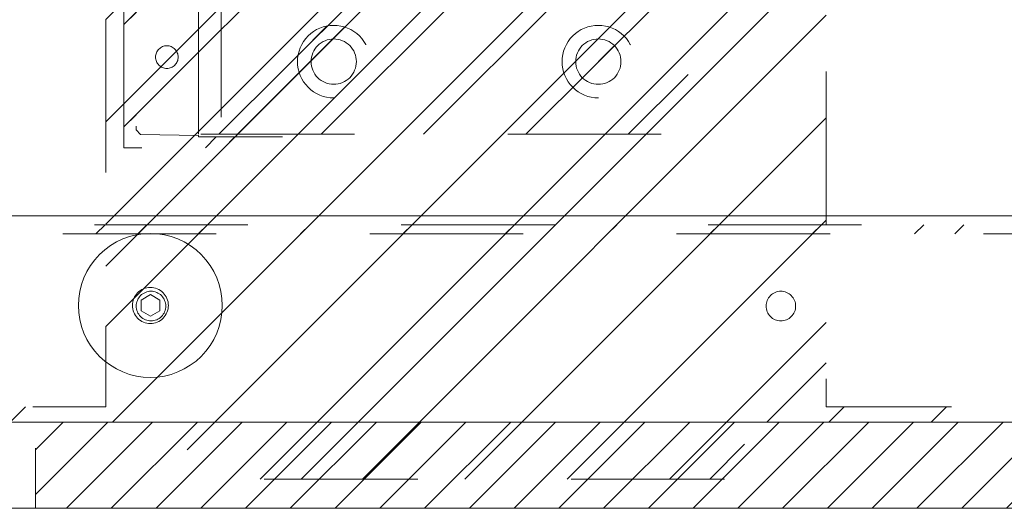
# Model space of a CAD drawing. Header units: inches. Extents: x -416 to -272, y -73 to 47.
# Tile 156 of 206: x -338.6 to -330.05, y -13.47 to -9.23. Entities that reach past the tile are written whole.
import ezdxf

# ---------------------------------------------------------------- set-up
doc = ezdxf.new("R2010")
doc.units = ezdxf.units.IN
doc.header["$LTSCALE"] = 32
doc.header["$MEASUREMENT"] = 0
doc.linetypes.add('Dash Style-1', pattern=[0.083328, 0.041656, -0.041672])
for name, color, linetype, lineweight in [('DashLine', 7, 'Continuous', 13), ('DashLineFill', 7, 'Dash Style-1', 13), ('Drawing', 7, 'Continuous', 18), ('Metal-Black', 7, 'Continuous', 18), ('None', 7, 'Continuous', 18), ('SolidLine', 7, 'Continuous', 15), ('Wood_1-H', 7, 'Continuous', 13)]:
    doc.layers.add(name, color=color, linetype=linetype, lineweight=lineweight)
doc.layers.add('Electrical', color=1, linetype='Dash Style-1', lineweight=15, true_color=0xff0000)
pattern_1 = [(45, (0, 0), (-1.61302, 1.935715), []), (45, (-1.0608, 1.0608), (-0.472346, 0.4167613), [])]

# ---------------------------------------------------------------- blocks, each defined once
blk = doc.blocks.new('Group-26')
at = {"layer": 'DashLineFill', "linetype": 'Continuous', "lineweight": 13}
h = blk.add_hatch(dxfattribs=at)
h.set_pattern_fill('Steel', color=253, style=0, pattern_type=2)
h.set_pattern_definition(pattern_1)
h.paths.add_polyline_path([(-0.0472, 0.1575), (69.7717, 0.1575), (69.7717, 0.0787), (-0.0472, 0.0787)])
at = {"layer": 'DashLineFill', "flags": 128}
blk.add_lwpolyline([(-0.0472, 0.1575), (69.7717, 0.1575), (69.7717, 0.0787), (-0.0472, 0.0787)], close=True, dxfattribs=at)
blk = doc.blocks.new('Group-27')
at = {"layer": 'None'}
blk.add_blockref('Group-26', (0, 0), dxfattribs=at)
blk = doc.blocks.new('SL Desktop Screen (2D)-3')
at = {"layer": 'None'}
blk.add_blockref('Group-27', (0, 0), dxfattribs=at)
at = {"layer": 'Drawing', "color": 0, "flags": 1}
for tag in ['Tag', 'Catalog', 'Option1', 'Option2', 'Option3', 'Option4', 'Option5', 'Option6', 'Option7', 'Option8', 'Option9', 'Option10', 'Option11', 'Option12', 'Custom', 'FinishGroup', 'Discount', 'Item2', 'Item3', 'Item6', 'Item8', 'Item9', 'Item10', 'Item12', 'Item13', 'Item16', 'Item18', 'Item19', 'Item20', 'Item21', 'Item22', 'Item23', 'Item24', 'Item25', 'Item1', 'Item4', 'Item5', 'Item7', 'Item11', 'Item14', 'Item15', 'Item17']:
    blk.add_attdef(tag, (16.6326, 3.8869), '', height=0.00709, dxfattribs=at)
blk = doc.blocks.new('Group-104')
at = {"layer": 'DashLine', "flags": 128}
blk.add_lwpolyline([(1.1142, -2.5591), (70.8937, -2.5591), (70.8937, -30), (1.1142, -30)], close=True, dxfattribs=at)
at = {"layer": 'SolidLine', "flags": 128}
blk.add_lwpolyline([(1.1142, -2.5591), (70.8937, -2.5591), (70.8937, -30), (1.1142, -30)], close=True, dxfattribs=at)
blk = doc.blocks.new('1BP8DW-Leveler (2D)')
at = {"layer": 'DashLine', "flags": 128}
for points in [[(0.625, 0), (0.622, -0.0613), (0.613, -0.1219), (0.5981, -0.1814), (0.5774, -0.2392), (0.5512, -0.2946), (0.5197, -0.3472), (0.4831, -0.3965), (0.4419, -0.4419), (0.3965, -0.4831), (0.3472, -0.5197), (0.2946, -0.5512), (0.2392, -0.5774), (0.1814, -0.5981), (0.1219, -0.613), (0.0613, -0.622), (0, -0.625), (-0.0613, -0.622), (-0.1219, -0.613), (-0.1814, -0.5981), (-0.2392, -0.5774), (-0.2946, -0.5512), (-0.3472, -0.5197), (-0.3965, -0.4831), (-0.4419, -0.4419), (-0.4831, -0.3965), (-0.5197, -0.3472), (-0.5512, -0.2946), (-0.5774, -0.2392), (-0.5981, -0.1814), (-0.613, -0.1219), (-0.622, -0.0613), (-0.625, 0), (-0.622, 0.0613), (-0.613, 0.1219), (-0.5981, 0.1814), (-0.5774, 0.2392), (-0.5512, 0.2946), (-0.5197, 0.3472), (-0.4831, 0.3965), (-0.4419, 0.4419), (-0.3965, 0.4831), (-0.3472, 0.5197), (-0.2946, 0.5512), (-0.2392, 0.5774), (-0.1814, 0.5981), (-0.1219, 0.613), (-0.0613, 0.622), (0, 0.625), (0.0613, 0.622), (0.1219, 0.613), (0.1814, 0.5981), (0.2392, 0.5774), (0.2946, 0.5512), (0.3472, 0.5197), (0.3965, 0.4831), (0.4419, 0.4419), (0.4831, 0.3965), (0.5197, 0.3472), (0.5512, 0.2946), (0.5774, 0.2392), (0.5981, 0.1814), (0.613, 0.1219), (0.622, 0.0613)], [(0, 0.1562), (0.0153, 0.1555), (0.0305, 0.1532), (0.0454, 0.1495), (0.0598, 0.1444), (0.0737, 0.1378), (0.0868, 0.1299), (0.0991, 0.1208), (0.1105, 0.1105), (0.1208, 0.0991), (0.1299, 0.0868), (0.1378, 0.0737), (0.1444, 0.0598), (0.1495, 0.0454), (0.1532, 0.0305), (0.1555, 0.0153), (0.1562, 0), (0.1555, -0.0153), (0.1532, -0.0305), (0.1495, -0.0454), (0.1444, -0.0598), (0.1378, -0.0737), (0.1299, -0.0868), (0.1208, -0.0991), (0.1105, -0.1105), (0.0991, -0.1208), (0.0868, -0.1299), (0.0737, -0.1378), (0.0598, -0.1444), (0.0454, -0.1495), (0.0305, -0.1532), (0.0153, -0.1555), (0, -0.1562), (-0.0153, -0.1555), (-0.0305, -0.1532), (-0.0454, -0.1495), (-0.0598, -0.1444), (-0.0737, -0.1378), (-0.0868, -0.1299), (-0.0991, -0.1208), (-0.1105, -0.1105), (-0.1208, -0.0991), (-0.1299, -0.0868), (-0.1378, -0.0737), (-0.1444, -0.0598), (-0.1495, -0.0454), (-0.1532, -0.0305), (-0.1555, -0.0153), (-0.1562, 0), (-0.1555, 0.0153), (-0.1532, 0.0305), (-0.1495, 0.0454), (-0.1444, 0.0598), (-0.1378, 0.0737), (-0.1299, 0.0868), (-0.1208, 0.0991), (-0.1105, 0.1105), (-0.0991, 0.1208), (-0.0868, 0.1299), (-0.0737, 0.1378), (-0.0598, 0.1444), (-0.0454, 0.1495), (-0.0305, 0.1532), (-0.0153, 0.1555)], [(0, 0.0937), (-0.0812, 0.0469), (-0.0812, -0.0469), (0, -0.0938), (0.0812, -0.0469), (0.0812, 0.0469)]]:
    blk.add_lwpolyline(points, close=True, dxfattribs=at)
blk = doc.blocks.new('1BRPX8-Util_Bkt_Lg-F (2D)')
at = {"layer": 'DashLineFill', "linetype": 'Continuous', "lineweight": 13}
h = blk.add_hatch(dxfattribs=at)
h.set_pattern_fill('Steel', color=253, style=0, pattern_type=2)
h.set_pattern_definition(pattern_1)
edge = h.paths.add_edge_path()
edge.add_line((-4.4685, 7.5394), (-2.4213, 7.5394))
edge.add_line((-2.4213, 7.5394), (-2.4213, 7.9173))
edge.add_arc((-2.3031, 7.9173), 0.1181, 90, 180, ccw=False)
edge.add_line((-2.3031, 8.0354), (2.3031, 8.0354))
edge.add_arc((2.3031, 7.9173), 0.1181, 0, 90, ccw=False)
edge.add_line((2.4213, 7.9173), (2.4213, 7.5394))
edge.add_line((2.4213, 7.5394), (4.4685, 7.5394))
edge.add_line((4.4685, 7.5394), (4.4685, 7.4055))
edge.add_line((4.4685, 7.4055), (3.1299, 7.4055))
edge.add_line((3.1299, 7.4055), (3.1299, -2.0118))
edge.add_line((3.1299, -2.0118), (4.4685, -2.0118))
edge.add_line((4.4685, -2.0118), (4.4685, -2.1457))
edge.add_line((4.4685, -2.1457), (2.4213, -2.1457))
edge.add_line((2.4213, -2.1457), (2.4213, -2.5236))
edge.add_arc((2.3031, -2.5236), 0.1181, 270, 360, ccw=False)
edge.add_line((2.3031, -2.6417), (-2.3031, -2.6417))
edge.add_arc((-2.3031, -2.5236), 0.1181, 180, 270, ccw=False)
edge.add_line((-2.4213, -2.5236), (-2.4213, -2.1457))
edge.add_line((-2.4213, -2.1457), (-4.4685, -2.1457))
edge.add_line((-4.4685, -2.1457), (-4.4685, -2.0118))
edge.add_line((-4.4685, -2.0118), (-3.1299, -2.0118))
edge.add_line((-3.1299, -2.0118), (-3.1299, 7.4055))
edge.add_line((-3.1299, 7.4055), (-4.4685, 7.4055))
edge.add_line((-4.4685, 7.4055), (-4.4685, 7.5394))
at = {"layer": 'DashLineFill', "flags": 128}
blk.add_lwpolyline([(-4.4685, 7.5394), (-2.4213, 7.5394), (-2.4213, 7.9173, -0.414214), (-2.3031, 8.0354), (2.3031, 8.0354, -0.414214), (2.4213, 7.9173), (2.4213, 7.5394), (4.4685, 7.5394), (4.4685, 7.4055), (3.1299, 7.4055), (3.1299, -2.0118), (4.4685, -2.0118), (4.4685, -2.1457), (2.4213, -2.1457), (2.4213, -2.5236, -0.414214), (2.3031, -2.6417), (-2.3031, -2.6417, -0.414214), (-2.4213, -2.5236), (-2.4213, -2.1457), (-4.4685, -2.1457), (-4.4685, -2.0118), (-3.1299, -2.0118), (-3.1299, 7.4055), (-4.4685, 7.4055)], format="xyb", close=True, dxfattribs=at)
at = {"layer": 'SolidLine', "flags": 128}
for points in [[(-2.7362, 6.403), (-2.7488, 6.4036), (-2.7613, 6.4055), (-2.7735, 6.4085), (-2.7854, 6.4128), (-2.7968, 6.4182), (-2.8076, 6.4247), (-2.8177, 6.4322), (-2.8271, 6.4406), (-2.8356, 6.45), (-2.8431, 6.4601), (-2.8495, 6.4709), (-2.8549, 6.4823), (-2.8592, 6.4942), (-2.8623, 6.5064), (-2.8641, 6.5189), (-2.8647, 6.5315), (-2.8641, 6.5441), (-2.8623, 6.5566), (-2.8592, 6.5688), (-2.8549, 6.5807), (-2.8495, 6.5921), (-2.8431, 6.6029), (-2.8356, 6.613), (-2.8271, 6.6224), (-2.8177, 6.6308), (-2.8076, 6.6383), (-2.7968, 6.6448), (-2.7854, 6.6502), (-2.7735, 6.6545), (-2.7613, 6.6575), (-2.7488, 6.6594), (-2.7362, 6.66), (-2.7236, 6.6594), (-2.7112, 6.6575), (-2.6989, 6.6545), (-2.687, 6.6502), (-2.6756, 6.6448), (-2.6648, 6.6383), (-2.6547, 6.6308), (-2.6454, 6.6224), (-2.6369, 6.613), (-2.6294, 6.6029), (-2.6229, 6.5921), (-2.6175, 6.5807), (-2.6133, 6.5688), (-2.6102, 6.5566), (-2.6083, 6.5441), (-2.6077, 6.5315), (-2.6083, 6.5189), (-2.6102, 6.5064), (-2.6133, 6.4942), (-2.6175, 6.4823), (-2.6229, 6.4709), (-2.6294, 6.4601), (-2.6369, 6.45), (-2.6454, 6.4406), (-2.6547, 6.4322), (-2.6648, 6.4247), (-2.6756, 6.4182), (-2.687, 6.4128), (-2.6989, 6.4085), (-2.7112, 6.4055), (-2.7236, 6.4036)], [(2.7362, 6.403), (2.7236, 6.4036), (2.7112, 6.4055), (2.6989, 6.4085), (2.687, 6.4128), (2.6756, 6.4182), (2.6648, 6.4247), (2.6547, 6.4322), (2.6454, 6.4406), (2.6369, 6.45), (2.6294, 6.4601), (2.6229, 6.4709), (2.6175, 6.4823), (2.6133, 6.4942), (2.6102, 6.5064), (2.6083, 6.5189), (2.6077, 6.5315), (2.6083, 6.5441), (2.6102, 6.5566), (2.6133, 6.5688), (2.6175, 6.5807), (2.6229, 6.5921), (2.6294, 6.6029), (2.6369, 6.613), (2.6454, 6.6224), (2.6547, 6.6308), (2.6648, 6.6383), (2.6756, 6.6448), (2.687, 6.6502), (2.6989, 6.6545), (2.7112, 6.6575), (2.7236, 6.6594), (2.7362, 6.66), (2.7488, 6.6594), (2.7613, 6.6575), (2.7735, 6.6545), (2.7854, 6.6502), (2.7968, 6.6448), (2.8076, 6.6383), (2.8177, 6.6308), (2.8271, 6.6224), (2.8356, 6.613), (2.8431, 6.6029), (2.8495, 6.5921), (2.8549, 6.5807), (2.8592, 6.5688), (2.8623, 6.5566), (2.8641, 6.5441), (2.8647, 6.5315), (2.8641, 6.5189), (2.8623, 6.5064), (2.8592, 6.4942), (2.8549, 6.4823), (2.8495, 6.4709), (2.8431, 6.4601), (2.8356, 6.45), (2.8271, 6.4406), (2.8177, 6.4322), (2.8076, 6.4247), (2.7968, 6.4182), (2.7854, 6.4128), (2.7735, 6.4085), (2.7613, 6.4055), (2.7488, 6.4036)]]:
    blk.add_lwpolyline(points, close=True, dxfattribs=at)
at = {"layer": 'Metal-Black', "color": 7}
blk.add_blockref('1BP8DW-Leveler (2D)', (2.7417, 6.5264), dxfattribs=at)
blk = doc.blocks.new('Group-105')
at = {"layer": 'Electrical', "linetype": 'Continuous', "lineweight": 5, "true_color": 0xdd0000}
h = blk.add_hatch(dxfattribs=at)
h.set_pattern_fill('ElectricalHatch', color=12, style=0, pattern_type=2)
h.set_pattern_definition([(45, (0, 0), (-0.3333333, -0.7222222), [])])
h.paths.add_polyline_path([(57.9232, -0.0197), (66.7323, -0.0197), (66.7323, -0.7677), (57.9232, -0.7677)])
at = {"layer": 'Electrical', "flags": 128}
blk.add_lwpolyline([(57.9232, -0.0197), (66.7323, -0.0197), (66.7323, -0.7677), (57.9232, -0.7677)], close=True, dxfattribs=at)
at = {"layer": 'SolidLine', "flags": 128}
for points in [[(0.7874, -0.0197), (71.2598, -0.0197), (71.2598, -0.7677), (0.7874, -0.7677)], [(0.7874, -0.7677), (71.2598, -0.7677), (71.2598, -11.2008), (0.7874, -11.2008)]]:
    blk.add_lwpolyline(points, close=True, dxfattribs=at)
at = {"layer": 'Wood_1-H', "color": 7}
blk.add_blockref('1BRPX8-Util_Bkt_Lg-F (2D)', (62.9921, -8.3071), dxfattribs=at)
blk = doc.blocks.new('1BRPT9-Bracket (2D)')
at = {"layer": 'DashLineFill', "linetype": 'Continuous', "lineweight": 13}
h = blk.add_hatch(dxfattribs=at)
h.set_pattern_fill('Steel', color=253, style=0, pattern_type=2)
h.set_pattern_definition(pattern_1)
edge = h.paths.add_edge_path()
edge.add_line((-2.3221, -8.7402), (-2.3221, 8.7402))
edge.add_line((-2.3221, 8.7402), (1.6779, 8.7402))
edge.add_arc((1.6779, 8.4882), 0.252, 0, 90, ccw=False)
edge.add_line((1.9299, 8.4882), (1.9299, 7.4803))
edge.add_line((1.9299, 7.4803), (2.3236, 7.4611))
edge.add_line((2.3236, 7.4611), (2.3236, -7.4803))
edge.add_line((2.3236, -7.4803), (1.9299, -7.4803))
edge.add_line((1.9299, -7.4803), (1.9299, -8.4882))
edge.add_arc((1.6779, -8.4882), 0.252, -90, 0, ccw=False)
edge.add_line((1.6779, -8.7402), (-2.3221, -8.7402))
h = blk.add_hatch(dxfattribs=at)
h.set_pattern_fill('Steel', color=253, style=0, pattern_type=2)
h.set_pattern_definition(pattern_1)
h.paths.add_polyline_path([(-1.1488, -8.4252), (-1.1797, -8.4237), (-1.2103, -8.4191), (-1.2403, -8.4116), (-1.2694, -8.4012), (-1.2973, -8.388), (-1.3238, -8.3721), (-1.3486, -8.3537), (-1.3716, -8.3329), (-1.3923, -8.31), (-1.4107, -8.2852), (-1.4266, -8.2587), (-1.4398, -8.2308), (-1.4502, -8.2017), (-1.4577, -8.1717), (-1.4623, -8.1411), (-1.4638, -8.1102), (-1.4623, -8.0794), (-1.4577, -8.0488), (-1.4502, -8.0188), (-1.4398, -7.9897), (-1.4266, -7.9618), (-1.4107, -7.9353), (-1.3923, -7.9104), (-1.3716, -7.8875), (-1.3486, -7.8668), (-1.3238, -7.8484), (-1.2973, -7.8325), (-1.2694, -7.8193), (-1.2403, -7.8088), (-1.2103, -7.8013), (-1.1797, -7.7968), (-1.1488, -7.7953), (-1.118, -7.7968), (-1.0874, -7.8013), (-1.0574, -7.8088), (-1.0283, -7.8193), (-1.0004, -7.8325), (-0.9739, -7.8484), (-0.949, -7.8668), (-0.9261, -7.8875), (-0.9054, -7.9104), (-0.887, -7.9353), (-0.8711, -7.9618), (-0.8579, -7.9897), (-0.8474, -8.0188), (-0.8399, -8.0488), (-0.8354, -8.0794), (-0.8339, -8.1102), (-0.8354, -8.1411), (-0.8399, -8.1717), (-0.8474, -8.2017), (-0.8579, -8.2308), (-0.8711, -8.2587), (-0.887, -8.2852), (-0.9054, -8.31), (-0.9261, -8.3329), (-0.949, -8.3537), (-0.9739, -8.3721), (-1.0004, -8.388), (-1.0283, -8.4012), (-1.0574, -8.4116), (-1.0874, -8.4191), (-1.118, -8.4237)])
h = blk.add_hatch(dxfattribs=at)
h.set_pattern_fill('Steel', color=253, style=0, pattern_type=2)
h.set_pattern_definition(pattern_1)
h.paths.add_polyline_path([(1.1504, -8.4252), (1.1195, -8.4237), (1.0889, -8.4191), (1.0589, -8.4116), (1.0298, -8.4012), (1.0019, -8.388), (0.9754, -8.3721), (0.9506, -8.3537), (0.9277, -8.3329), (0.9069, -8.31), (0.8885, -8.2852), (0.8726, -8.2587), (0.8594, -8.2308), (0.849, -8.2017), (0.8415, -8.1717), (0.8369, -8.1411), (0.8354, -8.1102), (0.8369, -8.0794), (0.8415, -8.0488), (0.849, -8.0188), (0.8594, -7.9897), (0.8726, -7.9618), (0.8885, -7.9353), (0.9069, -7.9104), (0.9277, -7.8875), (0.9506, -7.8668), (0.9754, -7.8484), (1.0019, -7.8325), (1.0298, -7.8193), (1.0589, -7.8088), (1.0889, -7.8013), (1.1195, -7.7968), (1.1504, -7.7953), (1.1812, -7.7968), (1.2118, -7.8013), (1.2418, -7.8088), (1.2709, -7.8193), (1.2988, -7.8325), (1.3254, -7.8484), (1.3502, -7.8668), (1.3731, -7.8875), (1.3938, -7.9104), (1.4123, -7.9353), (1.4281, -7.9618), (1.4414, -7.9897), (1.4518, -8.0188), (1.4593, -8.0488), (1.4638, -8.0794), (1.4653, -8.1102), (1.4638, -8.1411), (1.4593, -8.1717), (1.4518, -8.2017), (1.4414, -8.2308), (1.4281, -8.2587), (1.4123, -8.2852), (1.3938, -8.31), (1.3731, -8.3329), (1.3502, -8.3537), (1.3254, -8.3721), (1.2988, -8.388), (1.2709, -8.4012), (1.2418, -8.4116), (1.2118, -8.4191), (1.1812, -8.4237)])
h = blk.add_hatch(dxfattribs=at)
h.set_pattern_fill('Steel', color=253, style=0, pattern_type=2)
h.set_pattern_definition(pattern_1)
h.paths.add_polyline_path([(-1.1488, -8.3071), (-1.1681, -8.3061), (-1.1872, -8.3033), (-1.206, -8.2986), (-1.2242, -8.2921), (-1.2416, -8.2838), (-1.2582, -8.2739), (-1.2737, -8.2624), (-1.288, -8.2494), (-1.301, -8.2351), (-1.3125, -8.2196), (-1.3224, -8.203), (-1.3307, -8.1856), (-1.3372, -8.1674), (-1.3419, -8.1486), (-1.3447, -8.1295), (-1.3457, -8.1102), (-1.3447, -8.0909), (-1.3419, -8.0718), (-1.3372, -8.0531), (-1.3307, -8.0349), (-1.3224, -8.0174), (-1.3125, -8.0009), (-1.301, -7.9854), (-1.288, -7.971), (-1.2737, -7.9581), (-1.2582, -7.9466), (-1.2416, -7.9366), (-1.2242, -7.9284), (-1.206, -7.9219), (-1.1872, -7.9172), (-1.1681, -7.9143), (-1.1488, -7.9134), (-1.1295, -7.9143), (-1.1104, -7.9172), (-1.0917, -7.9219), (-1.0735, -7.9284), (-1.056, -7.9366), (-1.0395, -7.9466), (-1.024, -7.9581), (-1.0096, -7.971), (-0.9967, -7.9854), (-0.9852, -8.0009), (-0.9752, -8.0174), (-0.967, -8.0349), (-0.9605, -8.0531), (-0.9558, -8.0718), (-0.9529, -8.0909), (-0.952, -8.1102), (-0.9529, -8.1295), (-0.9558, -8.1486), (-0.9605, -8.1674), (-0.967, -8.1856), (-0.9752, -8.203), (-0.9852, -8.2196), (-0.9967, -8.2351), (-1.0096, -8.2494), (-1.024, -8.2624), (-1.0395, -8.2739), (-1.056, -8.2838), (-1.0735, -8.2921), (-1.0917, -8.2986), (-1.1104, -8.3033), (-1.1295, -8.3061)])
h = blk.add_hatch(dxfattribs=at)
h.set_pattern_fill('Steel', color=253, style=0, pattern_type=2)
h.set_pattern_definition(pattern_1)
h.paths.add_polyline_path([(1.1504, -8.3071), (1.1311, -8.3061), (1.112, -8.3033), (1.0932, -8.2986), (1.075, -8.2921), (1.0576, -8.2838), (1.041, -8.2739), (1.0255, -8.2624), (1.0112, -8.2494), (0.9982, -8.2351), (0.9867, -8.2196), (0.9768, -8.203), (0.9685, -8.1856), (0.962, -8.1674), (0.9573, -8.1486), (0.9545, -8.1295), (0.9535, -8.1102), (0.9545, -8.0909), (0.9573, -8.0718), (0.962, -8.0531), (0.9685, -8.0349), (0.9768, -8.0174), (0.9867, -8.0009), (0.9982, -7.9854), (1.0112, -7.971), (1.0255, -7.9581), (1.041, -7.9466), (1.0576, -7.9366), (1.075, -7.9284), (1.0932, -7.9219), (1.112, -7.9172), (1.1311, -7.9143), (1.1504, -7.9134), (1.1697, -7.9143), (1.1888, -7.9172), (1.2075, -7.9219), (1.2257, -7.9284), (1.2432, -7.9366), (1.2597, -7.9466), (1.2753, -7.9581), (1.2896, -7.971), (1.3025, -7.9854), (1.314, -8.0009), (1.324, -8.0174), (1.3322, -8.0349), (1.3387, -8.0531), (1.3434, -8.0718), (1.3463, -8.0909), (1.3472, -8.1102), (1.3463, -8.1295), (1.3434, -8.1486), (1.3387, -8.1674), (1.3322, -8.1856), (1.324, -8.203), (1.314, -8.2196), (1.3025, -8.2351), (1.2896, -8.2494), (1.2753, -8.2624), (1.2597, -8.2739), (1.2432, -8.2838), (1.2257, -8.2921), (1.2075, -8.2986), (1.1888, -8.3033), (1.1697, -8.3061)])
at = {"layer": 'DashLineFill'}
blk.add_line((-2.1252, 8.7402), (-2.1252, -8.7402), dxfattribs=at)
at = {"layer": 'DashLineFill', "flags": 128}
blk.add_lwpolyline([(-2.3221, -8.7402), (-2.3221, 8.7402), (1.6779, 8.7402, -0.414214), (1.9299, 8.4882), (1.9299, 7.4803), (2.3236, 7.4611), (2.3236, -7.4803), (1.9299, -7.4803), (1.9299, -8.4882, -0.414214), (1.6779, -8.7402)], format="xyb", close=True, dxfattribs=at)
for points in [[(-1.1488, -8.4252), (-1.1797, -8.4237), (-1.2103, -8.4191), (-1.2403, -8.4116), (-1.2694, -8.4012), (-1.2973, -8.388), (-1.3238, -8.3721), (-1.3486, -8.3537), (-1.3716, -8.3329), (-1.3923, -8.31), (-1.4107, -8.2852), (-1.4266, -8.2587), (-1.4398, -8.2308), (-1.4502, -8.2017), (-1.4577, -8.1717), (-1.4623, -8.1411), (-1.4638, -8.1102), (-1.4623, -8.0794), (-1.4577, -8.0488), (-1.4502, -8.0188), (-1.4398, -7.9897), (-1.4266, -7.9618), (-1.4107, -7.9353), (-1.3923, -7.9104), (-1.3716, -7.8875), (-1.3486, -7.8668), (-1.3238, -7.8484), (-1.2973, -7.8325), (-1.2694, -7.8193), (-1.2403, -7.8088), (-1.2103, -7.8013), (-1.1797, -7.7968), (-1.1488, -7.7953), (-1.118, -7.7968), (-1.0874, -7.8013), (-1.0574, -7.8088), (-1.0283, -7.8193), (-1.0004, -7.8325), (-0.9739, -7.8484), (-0.949, -7.8668), (-0.9261, -7.8875), (-0.9054, -7.9104), (-0.887, -7.9353), (-0.8711, -7.9618), (-0.8579, -7.9897), (-0.8474, -8.0188), (-0.8399, -8.0488), (-0.8354, -8.0794), (-0.8339, -8.1102), (-0.8354, -8.1411), (-0.8399, -8.1717), (-0.8474, -8.2017), (-0.8579, -8.2308), (-0.8711, -8.2587), (-0.887, -8.2852), (-0.9054, -8.31), (-0.9261, -8.3329), (-0.949, -8.3537), (-0.9739, -8.3721), (-1.0004, -8.388), (-1.0283, -8.4012), (-1.0574, -8.4116), (-1.0874, -8.4191), (-1.118, -8.4237)], [(1.1504, -8.4252), (1.1195, -8.4237), (1.0889, -8.4191), (1.0589, -8.4116), (1.0298, -8.4012), (1.0019, -8.388), (0.9754, -8.3721), (0.9506, -8.3537), (0.9277, -8.3329), (0.9069, -8.31), (0.8885, -8.2852), (0.8726, -8.2587), (0.8594, -8.2308), (0.849, -8.2017), (0.8415, -8.1717), (0.8369, -8.1411), (0.8354, -8.1102), (0.8369, -8.0794), (0.8415, -8.0488), (0.849, -8.0188), (0.8594, -7.9897), (0.8726, -7.9618), (0.8885, -7.9353), (0.9069, -7.9104), (0.9277, -7.8875), (0.9506, -7.8668), (0.9754, -7.8484), (1.0019, -7.8325), (1.0298, -7.8193), (1.0589, -7.8088), (1.0889, -7.8013), (1.1195, -7.7968), (1.1504, -7.7953), (1.1812, -7.7968), (1.2118, -7.8013), (1.2418, -7.8088), (1.2709, -7.8193), (1.2988, -7.8325), (1.3254, -7.8484), (1.3502, -7.8668), (1.3731, -7.8875), (1.3938, -7.9104), (1.4123, -7.9353), (1.4281, -7.9618), (1.4414, -7.9897), (1.4518, -8.0188), (1.4593, -8.0488), (1.4638, -8.0794), (1.4653, -8.1102), (1.4638, -8.1411), (1.4593, -8.1717), (1.4518, -8.2017), (1.4414, -8.2308), (1.4281, -8.2587), (1.4123, -8.2852), (1.3938, -8.31), (1.3731, -8.3329), (1.3502, -8.3537), (1.3254, -8.3721), (1.2988, -8.388), (1.2709, -8.4012), (1.2418, -8.4116), (1.2118, -8.4191), (1.1812, -8.4237)], [(-1.1488, -8.3071), (-1.1681, -8.3061), (-1.1872, -8.3033), (-1.206, -8.2986), (-1.2242, -8.2921), (-1.2416, -8.2838), (-1.2582, -8.2739), (-1.2737, -8.2624), (-1.288, -8.2494), (-1.301, -8.2351), (-1.3125, -8.2196), (-1.3224, -8.203), (-1.3307, -8.1856), (-1.3372, -8.1674), (-1.3419, -8.1486), (-1.3447, -8.1295), (-1.3457, -8.1102), (-1.3447, -8.0909), (-1.3419, -8.0718), (-1.3372, -8.0531), (-1.3307, -8.0349), (-1.3224, -8.0174), (-1.3125, -8.0009), (-1.301, -7.9854), (-1.288, -7.971), (-1.2737, -7.9581), (-1.2582, -7.9466), (-1.2416, -7.9366), (-1.2242, -7.9284), (-1.206, -7.9219), (-1.1872, -7.9172), (-1.1681, -7.9143), (-1.1488, -7.9134), (-1.1295, -7.9143), (-1.1104, -7.9172), (-1.0917, -7.9219), (-1.0735, -7.9284), (-1.056, -7.9366), (-1.0395, -7.9466), (-1.024, -7.9581), (-1.0096, -7.971), (-0.9967, -7.9854), (-0.9852, -8.0009), (-0.9752, -8.0174), (-0.967, -8.0349), (-0.9605, -8.0531), (-0.9558, -8.0718), (-0.9529, -8.0909), (-0.952, -8.1102), (-0.9529, -8.1295), (-0.9558, -8.1486), (-0.9605, -8.1674), (-0.967, -8.1856), (-0.9752, -8.203), (-0.9852, -8.2196), (-0.9967, -8.2351), (-1.0096, -8.2494), (-1.024, -8.2624), (-1.0395, -8.2739), (-1.056, -8.2838), (-1.0735, -8.2921), (-1.0917, -8.2986), (-1.1104, -8.3033), (-1.1295, -8.3061)], [(1.1504, -8.3071), (1.1311, -8.3061), (1.112, -8.3033), (1.0932, -8.2986), (1.075, -8.2921), (1.0576, -8.2838), (1.041, -8.2739), (1.0255, -8.2624), (1.0112, -8.2494), (0.9982, -8.2351), (0.9867, -8.2196), (0.9768, -8.203), (0.9685, -8.1856), (0.962, -8.1674), (0.9573, -8.1486), (0.9545, -8.1295), (0.9535, -8.1102), (0.9545, -8.0909), (0.9573, -8.0718), (0.962, -8.0531), (0.9685, -8.0349), (0.9768, -8.0174), (0.9867, -8.0009), (0.9982, -7.9854), (1.0112, -7.971), (1.0255, -7.9581), (1.041, -7.9466), (1.0576, -7.9366), (1.075, -7.9284), (1.0932, -7.9219), (1.112, -7.9172), (1.1311, -7.9143), (1.1504, -7.9134), (1.1697, -7.9143), (1.1888, -7.9172), (1.2075, -7.9219), (1.2257, -7.9284), (1.2432, -7.9366), (1.2597, -7.9466), (1.2753, -7.9581), (1.2896, -7.971), (1.3025, -7.9854), (1.314, -8.0009), (1.324, -8.0174), (1.3322, -8.0349), (1.3387, -8.0531), (1.3434, -8.0718), (1.3463, -8.0909), (1.3472, -8.1102), (1.3463, -8.1295), (1.3434, -8.1486), (1.3387, -8.1674), (1.3322, -8.1856), (1.324, -8.203), (1.314, -8.2196), (1.3025, -8.2351), (1.2896, -8.2494), (1.2753, -8.2624), (1.2597, -8.2739), (1.2432, -8.2838), (1.2257, -8.2921), (1.2075, -8.2986), (1.1888, -8.3033), (1.1697, -8.3061)]]:
    blk.add_lwpolyline(points, close=True, dxfattribs=at)
blk = doc.blocks.new('1BRPT8_Cover (2D)')
at = {"layer": 'DashLineFill', "linetype": 'Continuous', "lineweight": 13}
h = blk.add_hatch(dxfattribs=at)
h.set_pattern_fill('Steel', color=253, style=0, pattern_type=2)
h.set_pattern_definition(pattern_1)
h.paths.add_polyline_path([(-1.5945, -8.7638), (-2.3228, -8.7638), (-2.3228, -8.7511), (-2.8261, -8.7423), (-2.8664, -8.7028), (-2.8664, -6.673), (-2.8472, -6.6533), (-2.3228, -6.6441), (-2.3228, -6.5842), (-2.8472, -6.5751), (-2.8664, -6.5554), (-2.8664, -4.4682), (-2.8472, -4.4486), (-2.3228, -4.4394), (-2.3228, -4.3795), (-2.8472, -4.3703), (-2.8664, -4.3507), (-2.8664, -2.2635), (-2.8472, -2.2438), (-2.3228, -2.2347), (-2.3228, -2.1748), (-2.8472, -2.1656), (-2.8664, -2.1459), (-2.8664, -0.0588), (-2.8472, -0.0391), (-2.3228, -0.03), (-2.3228, 0.03), (-2.8472, 0.0391), (-2.8664, 0.0588), (-2.8664, 2.1459), (-2.8472, 2.1656), (-2.3228, 2.1748), (-2.3228, 2.2347), (-2.8472, 2.2438), (-2.8664, 2.2635), (-2.8664, 4.3507), (-2.8472, 4.3703), (-2.3228, 4.3795), (-2.3228, 4.4394), (-2.8472, 4.4486), (-2.8664, 4.4682), (-2.8655, 6.5554), (-2.8472, 6.5751), (-2.3228, 6.5842), (-2.3228, 6.6441), (-2.8472, 6.6533), (-2.8664, 6.673), (-2.8664, 8.7028), (-2.8261, 8.7423), (-1.5945, 8.7638), (-1.5945, 8.8583), (-2.9724, 8.8583), (-2.9724, -8.8583), (-1.5945, -8.8583)])
h = blk.add_hatch(dxfattribs=at)
h.set_pattern_fill('Steel', color=253, style=0, pattern_type=2)
h.set_pattern_definition(pattern_1)
h.paths.add_polyline_path([(-2.3228, 8.8583), (-2.3228, -8.8583), (-2.9724, -8.8583), (-2.9724, 8.8583)])
at = {"layer": 'DashLineFill', "flags": 128}
for points in [[(-1.5945, -8.7638), (-2.3228, -8.7638), (-2.3228, -8.7511), (-2.8261, -8.7423), (-2.8664, -8.7028), (-2.8664, -6.673), (-2.8472, -6.6533), (-2.3228, -6.6441), (-2.3228, -6.5842), (-2.8472, -6.5751), (-2.8664, -6.5554), (-2.8664, -4.4682), (-2.8472, -4.4486), (-2.3228, -4.4394), (-2.3228, -4.3795), (-2.8472, -4.3703), (-2.8664, -4.3507), (-2.8664, -2.2635), (-2.8472, -2.2438), (-2.3228, -2.2347), (-2.3228, -2.1748), (-2.8472, -2.1656), (-2.8664, -2.1459), (-2.8664, -0.0588), (-2.8472, -0.0391), (-2.3228, -0.03), (-2.3228, 0.03), (-2.8472, 0.0391), (-2.8664, 0.0588), (-2.8664, 2.1459), (-2.8472, 2.1656), (-2.3228, 2.1748), (-2.3228, 2.2347), (-2.8472, 2.2438), (-2.8664, 2.2635), (-2.8664, 4.3507), (-2.8472, 4.3703), (-2.3228, 4.3795), (-2.3228, 4.4394), (-2.8472, 4.4486), (-2.8664, 4.4682), (-2.8655, 6.5554), (-2.8472, 6.5751), (-2.3228, 6.5842), (-2.3228, 6.6441), (-2.8472, 6.6533), (-2.8664, 6.673), (-2.8664, 8.7028), (-2.8261, 8.7423), (-1.5945, 8.7638), (-1.5945, 8.8583), (-2.9724, 8.8583), (-2.9724, -8.8583), (-1.5945, -8.8583)], [(-2.3228, 8.8583), (-2.3228, -8.8583), (-2.9724, -8.8583), (-2.9724, 8.8583)]]:
    blk.add_lwpolyline(points, close=True, dxfattribs=at)
at = {"layer": 'SolidLine', "flags": 128}
blk.add_lwpolyline([(-2.5, -8.0709), (-2.5005, -8.0805), (-2.5019, -8.0901), (-2.5042, -8.0994), (-2.5075, -8.1085), (-2.5116, -8.1173), (-2.5166, -8.1255), (-2.5223, -8.1333), (-2.5288, -8.1405), (-2.536, -8.1469), (-2.5437, -8.1527), (-2.552, -8.1577), (-2.5608, -8.1618), (-2.5699, -8.1651), (-2.5792, -8.1674), (-2.5888, -8.1688), (-2.5984, -8.1693), (-2.6081, -8.1688), (-2.6176, -8.1674), (-2.627, -8.1651), (-2.6361, -8.1618), (-2.6448, -8.1577), (-2.6531, -8.1527), (-2.6609, -8.1469), (-2.668, -8.1405), (-2.6745, -8.1333), (-2.6803, -8.1255), (-2.6852, -8.1173), (-2.6894, -8.1085), (-2.6926, -8.0994), (-2.695, -8.0901), (-2.6964, -8.0805), (-2.6969, -8.0709), (-2.6964, -8.0612), (-2.695, -8.0517), (-2.6926, -8.0423), (-2.6894, -8.0332), (-2.6852, -8.0245), (-2.6803, -8.0162), (-2.6745, -8.0084), (-2.668, -8.0013), (-2.6609, -7.9948), (-2.6531, -7.989), (-2.6448, -7.9841), (-2.6361, -7.9799), (-2.627, -7.9767), (-2.6176, -7.9743), (-2.6081, -7.9729), (-2.5984, -7.9724), (-2.5888, -7.9729), (-2.5792, -7.9743), (-2.5699, -7.9767), (-2.5608, -7.9799), (-2.552, -7.9841), (-2.5437, -7.989), (-2.536, -7.9948), (-2.5288, -8.0013), (-2.5223, -8.0084), (-2.5166, -8.0162), (-2.5116, -8.0245), (-2.5075, -8.0332), (-2.5042, -8.0423), (-2.5019, -8.0517), (-2.5005, -8.0612)], close=True, dxfattribs=at)
blk = doc.blocks.new('Group-106')
at = {"layer": 'None', "color": 7, "rotation": 180}
for name in ['1BRPT8_Cover (2D)', '1BRPT9-Bracket (2D)']:
    blk.add_blockref(name, (62.9921, -12.0079), dxfattribs=at)
blk = doc.blocks.new('Group-107')
at = {"layer": 'None'}
for name in ['Group-105', 'Group-104']:
    blk.add_blockref(name, (0, 0), dxfattribs=at)
blk.add_blockref('Group-106', (0, 0), dxfattribs=at)
blk = doc.blocks.new('SL Credenza Desk (2D)-3')
at = {"layer": 'None'}
blk.add_blockref('Group-107', (0, 0), dxfattribs=at)
at = {"layer": 'Drawing', "color": 0, "flags": 1}
for tag in ['Tag', 'Catalog', 'Option1', 'Option2', 'Option3', 'Option4', 'Option5', 'Option6', 'Option7', 'Option8', 'Option9', 'Option10', 'Option11', 'Option12', 'Custom', 'FinishGroup', 'Discount', 'Item2', 'Item3', 'Item6', 'Item9', 'Item10', 'Item12', 'Item13', 'Item16', 'Item19', 'Item20', 'Item21', 'Item22', 'Item23', 'Item24', 'Item25', 'Item8', 'Item18', 'Item1', 'Item4', 'Item5', 'Item7', 'Item11', 'Item14', 'Item15', 'Item17']:
    blk.add_attdef(tag, (15.7192, 1.4853), '', height=0.00709, dxfattribs=at)
blk = doc.blocks.new('Group-108')
at = {"layer": 'Drawing', "rotation": 180}
blk.add_blockref('SL Credenza Desk (2D)-3', (87.727, 1.4853), dxfattribs=at)
at = {"layer": 'Drawing', "color": 0, "flags": 1}
for tag in ['Tag', 'Catalog', 'Option1', 'Option2', 'Option3', 'Option4', 'Option5', 'Option6', 'Option7', 'Option8', 'Option9', 'Option10', 'Option11', 'Option12', 'Custom', 'FinishGroup', 'Discount', 'Item2', 'Item3', 'Item6', 'Item9', 'Item10', 'Item12', 'Item13', 'Item16', 'Item19', 'Item20', 'Item21', 'Item22', 'Item23', 'Item24', 'Item25', 'Item8', 'Item18', 'Item1', 'Item4', 'Item5', 'Item7', 'Item11', 'Item14', 'Item15', 'Item17']:
    blk.add_attdef(tag, (15.7192, 1.4853), '', height=0.00709, dxfattribs=at)

msp = doc.modelspace()

# ---------------------------------------------------------------- block references
at = {"layer": 'Drawing', "rotation": 180}
msp.add_blockref('SL Desktop Screen (2D)-3', (-272.9449, -10.9331), dxfattribs=at)

# ---------------------------------------------------------------- next in the draw order: block references
at = {"layer": 'Drawing', "color": 7}
msp.add_blockref('Group-108', (-359.4593, -14.9775), dxfattribs=at)

doc.saveas('drawing.dxf')
